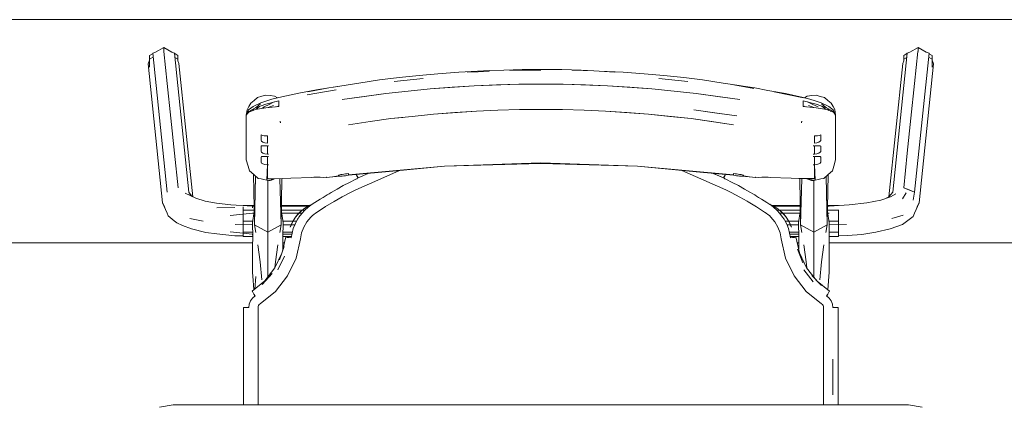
# Model space of a CAD drawing. Header units: millimetres. Extents: x 321 to 585, y -277 to 9.
# Tile 97 of 256: x 390.152 to 391.476, y -206.264 to -205.746. Entities that reach past the tile are written whole.
import ezdxf

# ---------------------------------------------------------------- set-up
doc = ezdxf.new("R2010")
doc.units = ezdxf.units.MM
doc.header["$MEASUREMENT"] = 0
doc.layers.add('IFC-Elemento de mobília-Contorno', color=152, linetype='Continuous', lineweight=5)
doc.layers.add('IFC-Viga-Contorno', color=66, linetype='Continuous', lineweight=5)

msp = doc.modelspace()

# ---------------------------------------------------------------- linework, layer by layer
at = {"layer": 'IFC-Elemento de mobília-Contorno', "color": 7, "lineweight": 5}
for p, q in [((390.335, -205.7893), (390.346, -205.7832)), ((390.346, -205.7883), (390.346, -205.7832)), ((390.346, -205.7832), (390.357, -205.7893)), ((390.346, -205.7883), (390.3462, -205.7884)), ((390.3462, -205.7884), (390.3506, -205.8316)), ((391.3486, -205.7893), (391.3597, -205.7832)), ((391.355, -205.8316), (391.3595, -205.7884)), ((391.3595, -205.7884), (391.3597, -205.7883)), ((391.3597, -205.7883), (391.3597, -205.7832)), ((391.3597, -205.7832), (391.3707, -205.7893)), ((390.3251, -205.805), (390.3271, -205.8003)), ((390.3271, -205.7937), (390.3309, -205.7916)), ((390.3271, -205.7988), (390.3271, -205.7937)), ((390.3271, -205.7988), (390.3317, -205.7963)), ((390.3271, -205.8097), (390.3271, -205.7988)), ((390.3309, -205.7916), (390.3312, -205.7908)), ((390.3312, -205.7908), (390.335, -205.7893)), ((390.3312, -205.7908), (390.3505, -205.9777)), ((390.357, -205.7893), (390.3604, -205.7907)), ((390.3604, -205.7907), (390.3798, -205.9775)), ((390.3604, -205.7907), (390.3608, -205.7914)), ((390.3608, -205.7914), (390.3648, -205.7937)), ((390.3611, -205.7967), (390.3648, -205.7988)), ((390.3648, -205.8009), (390.3648, -205.7937)), ((390.3648, -205.7988), (390.3648, -205.7937)), ((390.3648, -205.8009), (390.3648, -205.7988)), ((390.3648, -205.8009), (390.3665, -205.8048)), ((391.3259, -205.9775), (391.3452, -205.7907)), ((391.3391, -205.8048), (391.3408, -205.8009)), ((391.3408, -205.7937), (391.3449, -205.7914)), ((391.3408, -205.7988), (391.3408, -205.7937)), ((391.3408, -205.7988), (391.3446, -205.7967)), ((391.3408, -205.8009), (391.3408, -205.7988)), ((391.3449, -205.7914), (391.3452, -205.7907)), ((391.3452, -205.7907), (391.3486, -205.7893)), ((391.3551, -205.9777), (391.3745, -205.7908)), ((391.3707, -205.7893), (391.3745, -205.7908)), ((391.3739, -205.7963), (391.3785, -205.7988)), ((391.3745, -205.7908), (391.3748, -205.7916)), ((391.3748, -205.7916), (391.3785, -205.7937)), ((391.3785, -205.8003), (391.3785, -205.7937)), ((391.3785, -205.7988), (391.3785, -205.7937)), ((391.3785, -205.8098), (391.3785, -205.7988)), ((391.3785, -205.8003), (391.3805, -205.805)), ((390.3251, -205.805), (390.3445, -205.9919)), ((390.3665, -205.8048), (390.385, -205.9838)), ((390.7427, -205.8163), (390.7841, -205.814)), ((390.7539, -205.8162), (390.7835, -205.8153)), ((390.7841, -205.814), (390.8031, -205.8134)), ((390.8031, -205.8134), (390.8279, -205.8127)), ((390.8109, -205.8134), (390.853, -205.8134)), ((390.8279, -205.8127), (390.853, -205.8126)), ((390.853, -205.8126), (390.8812, -205.8128)), ((390.8812, -205.8128), (390.9068, -205.8134)), ((390.8951, -205.8134), (390.924, -205.8144)), ((390.9068, -205.8134), (390.924, -205.8144)), ((390.924, -205.8144), (390.9522, -205.8162)), ((390.9311, -205.8149), (390.9633, -205.8163)), ((391.3206, -205.9841), (391.3391, -205.8048)), ((391.3612, -205.9919), (391.3805, -205.805)), ((390.6081, -205.8309), (390.6359, -205.8268)), ((390.6359, -205.8268), (390.6625, -205.8234)), ((390.6555, -205.829), (390.6948, -205.8247)), ((390.6625, -205.8234), (390.6893, -205.8206)), ((390.6893, -205.8206), (390.7144, -205.8184)), ((390.7144, -205.8184), (390.7427, -205.8163)), ((390.9633, -205.8163), (390.9916, -205.8184)), ((390.9916, -205.8184), (391.0183, -205.8207)), ((391.0112, -205.8248), (391.0505, -205.829)), ((391.0183, -205.8207), (391.045, -205.8236)), ((391.045, -205.8236), (391.0702, -205.8268)), ((391.0702, -205.8268), (391.098, -205.8309)), ((390.3506, -205.8316), (390.3555, -205.8783)), ((390.5275, -205.8447), (390.5513, -205.8401)), ((390.539, -205.847), (390.5776, -205.8401)), ((390.5396, -205.8426), (390.5681, -205.8375)), ((390.5513, -205.8401), (390.5681, -205.8375)), ((390.5681, -205.8375), (390.5968, -205.833)), ((390.5743, -205.8365), (390.6081, -205.8309)), ((390.6447, -205.8449), (390.7039, -205.8386)), ((390.6447, -205.8449), (390.6743, -205.8417)), ((390.6743, -205.8417), (390.7039, -205.8386)), ((390.7039, -205.8386), (390.7634, -205.8345)), ((390.7039, -205.8386), (390.7336, -205.8365)), ((390.7336, -205.8365), (390.7634, -205.8345)), ((390.7634, -205.8345), (390.8231, -205.8324)), ((390.7634, -205.8345), (390.7933, -205.8334)), ((390.7933, -205.8334), (390.8231, -205.8324)), ((390.8231, -205.8324), (390.8829, -205.8324)), ((390.8829, -205.8324), (390.9426, -205.8345)), ((390.8829, -205.8324), (390.9128, -205.8334)), ((390.9128, -205.8334), (390.9426, -205.8345)), ((390.9426, -205.8345), (391.0022, -205.8386)), ((390.9426, -205.8345), (390.9724, -205.8366)), ((390.9724, -205.8366), (391.0022, -205.8386)), ((391.0022, -205.8386), (391.0614, -205.8449)), ((391.0022, -205.8386), (391.0318, -205.8417)), ((391.0318, -205.8417), (391.0614, -205.8449)), ((391.098, -205.8309), (391.1193, -205.8344)), ((391.1093, -205.833), (391.1389, -205.8384)), ((391.1093, -205.833), (391.1403, -205.8374)), ((391.1403, -205.8374), (391.1579, -205.8408)), ((391.1579, -205.8408), (391.1817, -205.8452)), ((391.3502, -205.8783), (391.355, -205.8316)), ((390.463, -205.858), (390.4675, -205.8542)), ((390.4675, -205.8542), (390.472, -205.8504)), ((390.472, -205.8504), (390.4777, -205.8487)), ((390.4763, -205.8575), (390.4845, -205.8548)), ((390.4777, -205.8487), (390.4834, -205.8471)), ((390.4832, -205.8592), (390.5007, -205.8547)), ((390.4834, -205.8471), (390.4892, -205.8478)), ((390.4845, -205.8548), (390.4915, -205.8525)), ((390.4892, -205.8478), (390.4951, -205.8485)), ((390.4915, -205.8525), (390.5006, -205.8502)), ((390.4951, -205.8485), (390.4988, -205.8506)), ((390.5006, -205.8502), (390.5275, -205.8447)), ((390.5007, -205.8567), (390.5007, -205.8547)), ((390.5859, -205.8531), (390.6447, -205.8449)), ((390.5859, -205.8531), (390.6158, -205.8489)), ((390.6158, -205.8489), (390.6447, -205.8449)), ((391.0614, -205.8449), (391.1201, -205.8531)), ((391.0614, -205.8449), (391.0902, -205.8489)), ((391.0902, -205.8489), (391.1201, -205.8531)), ((391.1665, -205.8426), (391.2056, -205.851)), ((391.1817, -205.8452), (391.2054, -205.8502)), ((391.2054, -205.8502), (391.2145, -205.8525)), ((391.2054, -205.8567), (391.2054, -205.8547)), ((391.2054, -205.8547), (391.2229, -205.8592)), ((391.2072, -205.8506), (391.2109, -205.8485)), ((391.2109, -205.8485), (391.2168, -205.8478)), ((391.2145, -205.8525), (391.2216, -205.8548)), ((391.2168, -205.8478), (391.2227, -205.8471)), ((391.2216, -205.8548), (391.2297, -205.8575)), ((391.2227, -205.8471), (391.2284, -205.8488)), ((391.2284, -205.8488), (391.2341, -205.8504)), ((391.2341, -205.8504), (391.2386, -205.8542)), ((391.2386, -205.8542), (391.2431, -205.858)), ((390.457, -205.8739), (390.4582, -205.8668)), ((390.457, -205.8739), (390.46, -205.867)), ((390.4582, -205.8668), (390.4606, -205.8624)), ((390.46, -205.867), (390.4661, -205.8624)), ((390.4602, -205.8694), (390.4694, -205.8643)), ((390.4602, -205.8701), (390.4693, -205.8667)), ((390.4606, -205.8624), (390.463, -205.858)), ((390.4614, -205.8688), (390.4644, -205.8685)), ((390.4657, -205.868), (390.4672, -205.8657)), ((390.4661, -205.8624), (390.4763, -205.8575)), ((390.4693, -205.8667), (390.4833, -205.8641)), ((390.4694, -205.8643), (390.4759, -205.8591)), ((390.4694, -205.8643), (390.4832, -205.8592)), ((390.4701, -205.8665), (390.4709, -205.8655)), ((390.4709, -205.8655), (390.4748, -205.8623)), ((390.4786, -205.8649), (390.4808, -205.8629)), ((390.4808, -205.8629), (390.4877, -205.8597)), ((390.4833, -205.8641), (390.5007, -205.8625)), ((390.4863, -205.8638), (390.4934, -205.8609)), ((390.4877, -205.8597), (390.4946, -205.8563)), ((390.4972, -205.8628), (390.5007, -205.8618)), ((390.4992, -205.8622), (390.5, -205.8625)), ((390.5007, -205.8586), (390.5007, -205.8567)), ((390.5007, -205.8605), (390.5007, -205.8586)), ((390.5007, -205.8625), (390.5007, -205.8605)), ((390.7662, -205.8686), (390.7951, -205.8676)), ((390.7951, -205.8676), (390.8241, -205.8665)), ((390.8241, -205.8665), (390.882, -205.8665)), ((390.882, -205.8665), (390.9109, -205.8676)), ((390.9109, -205.8676), (390.9398, -205.8686)), ((391.0582, -205.8668), (391.0866, -205.8708)), ((391.0582, -205.8668), (391.0864, -205.8708)), ((391.2054, -205.8586), (391.2054, -205.8567)), ((391.2054, -205.8605), (391.2054, -205.8586)), ((391.2054, -205.8625), (391.2054, -205.8605)), ((391.2054, -205.8618), (391.2089, -205.8628)), ((391.2054, -205.8625), (391.2227, -205.8641)), ((391.2057, -205.8625), (391.2066, -205.8621)), ((391.2114, -205.8564), (391.2183, -205.8598)), ((391.2126, -205.8609), (391.2197, -205.8638)), ((391.2183, -205.8598), (391.2253, -205.8629)), ((391.2227, -205.8641), (391.2368, -205.8667)), ((391.2229, -205.8592), (391.2366, -205.8643)), ((391.2297, -205.8575), (391.2399, -205.8624)), ((391.2301, -205.8591), (391.2366, -205.8643)), ((391.2306, -205.862), (391.2349, -205.8655)), ((391.2349, -205.8655), (391.2356, -205.8665)), ((391.2366, -205.8643), (391.2459, -205.8694)), ((391.2368, -205.8667), (391.2459, -205.8701)), ((391.2386, -205.8657), (391.2399, -205.8678)), ((391.2399, -205.8624), (391.2458, -205.8668)), ((391.2418, -205.8686), (391.2446, -205.8687)), ((391.2431, -205.858), (391.2455, -205.8623)), ((391.2455, -205.8623), (391.2478, -205.8666)), ((391.2458, -205.8668), (391.249, -205.8739)), ((391.2478, -205.8666), (391.249, -205.8739)), ((390.3555, -205.8783), (390.3603, -205.925)), ((390.457, -205.8739), (390.4602, -205.8694)), ((390.457, -205.8739), (390.4587, -205.8718)), ((390.457, -205.8889), (390.457, -205.8739)), ((390.4587, -205.8718), (390.4602, -205.8701)), ((390.6236, -205.8828), (390.6512, -205.8788)), ((390.6512, -205.8788), (390.6799, -205.8758)), ((390.6512, -205.8788), (390.6674, -205.8771)), ((390.6799, -205.8758), (390.7086, -205.8727)), ((390.6965, -205.874), (390.7086, -205.8727)), ((390.7086, -205.8727), (390.7662, -205.8686)), ((390.7086, -205.8727), (390.7374, -205.8706)), ((390.7374, -205.8706), (390.7662, -205.8686)), ((390.9398, -205.8686), (390.9975, -205.8727)), ((390.9398, -205.8686), (390.9686, -205.8706)), ((390.9686, -205.8706), (390.9975, -205.8727)), ((390.9975, -205.8727), (391.0548, -205.8788)), ((390.9975, -205.8727), (391.0261, -205.8758)), ((391.0261, -205.8758), (391.0548, -205.8788)), ((391.0548, -205.8788), (391.1117, -205.8869)), ((391.0548, -205.8788), (391.0824, -205.8828)), ((391.0864, -205.8708), (391.1161, -205.875)), ((391.0866, -205.8708), (391.1161, -205.875)), ((391.2459, -205.8694), (391.249, -205.8739)), ((391.2459, -205.8701), (391.2473, -205.8718)), ((391.2473, -205.8718), (391.249, -205.8739)), ((391.249, -205.8889), (391.249, -205.8739)), ((391.3453, -205.925), (391.3502, -205.8783)), ((390.457, -205.904), (390.457, -205.8889)), ((390.5025, -205.8824), (390.5027, -205.8834)), ((390.5025, -205.8824), (390.503, -205.8846)), ((390.5027, -205.8834), (390.503, -205.8846)), ((390.5944, -205.8869), (390.6236, -205.8828)), ((391.0824, -205.8828), (391.1117, -205.8869)), ((391.2031, -205.8846), (391.2035, -205.8824)), ((391.2031, -205.8846), (391.2033, -205.8834)), ((391.2033, -205.8834), (391.2035, -205.8824)), ((391.249, -205.9039), (391.249, -205.8889)), ((390.457, -205.919), (390.457, -205.904)), ((390.477, -205.9007), (390.4791, -205.9013)), ((390.477, -205.9027), (390.477, -205.9007)), ((390.477, -205.9046), (390.477, -205.9027)), ((390.477, -205.9065), (390.477, -205.9046)), ((390.477, -205.9084), (390.477, -205.9065)), ((390.4791, -205.9013), (390.4812, -205.9017)), ((390.4812, -205.9017), (390.4833, -205.902)), ((390.4833, -205.902), (390.4855, -205.9021)), ((390.4855, -205.9045), (390.4855, -205.9021)), ((390.4855, -205.907), (390.4855, -205.9045)), ((390.4855, -205.9094), (390.4855, -205.9069)), ((391.2205, -205.9021), (391.2227, -205.902)), ((391.2205, -205.9045), (391.2205, -205.9021)), ((391.2205, -205.907), (391.2205, -205.9045)), ((391.2205, -205.9094), (391.2205, -205.9069)), ((391.2227, -205.902), (391.2248, -205.9017)), ((391.2248, -205.9017), (391.2269, -205.9013)), ((391.2269, -205.9013), (391.229, -205.9007)), ((391.229, -205.9027), (391.229, -205.9007)), ((391.229, -205.9046), (391.229, -205.9027)), ((391.229, -205.9065), (391.229, -205.9046)), ((391.229, -205.9084), (391.229, -205.9065)), ((391.249, -205.9189), (391.249, -205.9039)), ((390.457, -205.934), (390.457, -205.919)), ((390.477, -205.9084), (390.4776, -205.9093)), ((390.477, -205.9159), (390.4776, -205.9154)), ((390.477, -205.9177), (390.477, -205.9159)), ((390.477, -205.9195), (390.477, -205.9177)), ((390.477, -205.9212), (390.477, -205.9195)), ((390.477, -205.923), (390.477, -205.9212)), ((390.4776, -205.9093), (390.4794, -205.9104)), ((390.4776, -205.9154), (390.4794, -205.9152)), ((390.4794, -205.9104), (390.4821, -205.9114)), ((390.4794, -205.9152), (390.4821, -205.9152)), ((390.4821, -205.9114), (390.4855, -205.9118)), ((390.4821, -205.9152), (390.4855, -205.9152)), ((390.4855, -205.9118), (390.4855, -205.9094)), ((390.4855, -205.918), (390.4855, -205.9152)), ((390.4855, -205.9208), (390.4855, -205.918)), ((390.4855, -205.9236), (390.4855, -205.9208)), ((390.4858, -205.9152), (390.4859, -205.9152)), ((390.4863, -205.9152), (390.4866, -205.9152)), ((390.4866, -205.9152), (390.487, -205.9152)), ((391.219, -205.9152), (391.2194, -205.9152)), ((391.2194, -205.9152), (391.2198, -205.9152)), ((391.2205, -205.9118), (391.2205, -205.9094)), ((391.2205, -205.9118), (391.2239, -205.9114)), ((391.2205, -205.918), (391.2205, -205.9152)), ((391.2205, -205.9152), (391.2239, -205.9152)), ((391.2205, -205.9208), (391.2205, -205.918)), ((391.2205, -205.9236), (391.2205, -205.9208)), ((391.2239, -205.9114), (391.2266, -205.9104)), ((391.2239, -205.9152), (391.2266, -205.9152)), ((391.2266, -205.9104), (391.2284, -205.9093)), ((391.2266, -205.9152), (391.2284, -205.9154)), ((391.2284, -205.9093), (391.229, -205.9084)), ((391.2284, -205.9154), (391.229, -205.9159)), ((391.229, -205.9177), (391.229, -205.9159)), ((391.229, -205.9195), (391.229, -205.9177)), ((391.229, -205.9212), (391.229, -205.9195)), ((391.229, -205.923), (391.229, -205.9212)), ((391.249, -205.934), (391.249, -205.9189)), ((390.3603, -205.925), (390.3652, -205.9718)), ((390.457, -205.934), (390.4595, -205.9426)), ((390.477, -205.923), (390.4776, -205.9239)), ((390.477, -205.9305), (390.4776, -205.9299)), ((390.477, -205.9322), (390.477, -205.9305)), ((390.477, -205.934), (390.477, -205.9322)), ((390.477, -205.9358), (390.477, -205.934)), ((390.4776, -205.9239), (390.4794, -205.925)), ((390.4776, -205.9299), (390.4794, -205.9298)), ((390.4794, -205.925), (390.4821, -205.9259)), ((390.4794, -205.9298), (390.4821, -205.9298)), ((390.4821, -205.9259), (390.4855, -205.9264)), ((390.4821, -205.9298), (390.4855, -205.9298)), ((390.4855, -205.9264), (390.4855, -205.9236)), ((390.4855, -205.9326), (390.4855, -205.9298)), ((390.4855, -205.9353), (390.4855, -205.9326)), ((390.4858, -205.9264), (390.487, -205.9264)), ((390.4859, -205.9264), (390.4863, -205.9264)), ((390.4859, -205.9298), (390.4859, -205.9298)), ((390.4863, -205.9264), (390.4866, -205.9264)), ((390.4863, -205.9298), (390.4866, -205.9298)), ((390.4866, -205.9298), (390.487, -205.9298)), ((391.219, -205.9264), (391.2202, -205.9264)), ((391.219, -205.9298), (391.2194, -205.9298)), ((391.2194, -205.9264), (391.2198, -205.9264)), ((391.2194, -205.9298), (391.2198, -205.9298)), ((391.2198, -205.9264), (391.2202, -205.9264)), ((391.2205, -205.9264), (391.2205, -205.9236)), ((391.2205, -205.9264), (391.2239, -205.9259)), ((391.2205, -205.9326), (391.2205, -205.9298)), ((391.2205, -205.9298), (391.2239, -205.9298)), ((391.2205, -205.9353), (391.2205, -205.9326)), ((391.2239, -205.9259), (391.2266, -205.925)), ((391.2239, -205.9298), (391.2266, -205.9298)), ((391.2266, -205.925), (391.2284, -205.9239)), ((391.2266, -205.9298), (391.2284, -205.9299)), ((391.2284, -205.9239), (391.229, -205.923)), ((391.2284, -205.9299), (391.229, -205.9305)), ((391.229, -205.9322), (391.229, -205.9305)), ((391.229, -205.934), (391.229, -205.9322)), ((391.229, -205.9358), (391.229, -205.934)), ((391.2465, -205.9426), (391.249, -205.934)), ((391.3405, -205.9718), (391.3453, -205.925)), ((390.4595, -205.9426), (390.4613, -205.9488)), ((390.477, -205.9375), (390.477, -205.9358)), ((390.477, -205.9375), (390.4776, -205.9385)), ((390.4776, -205.9385), (390.4794, -205.9395)), ((390.4794, -205.9395), (390.4821, -205.9405)), ((390.4821, -205.9405), (390.4855, -205.9409)), ((390.4845, -205.9613), (390.4855, -205.9409)), ((390.4855, -205.9382), (390.4855, -205.9353)), ((390.4855, -205.9409), (390.4855, -205.9382)), ((390.4855, -205.9593), (390.4855, -205.9409)), ((390.4855, -205.9409), (390.487, -205.941)), ((390.4855, -205.9409), (390.4858, -205.941)), ((390.4866, -205.941), (390.487, -205.941)), ((390.5944, -205.9545), (390.7234, -205.9425)), ((390.6589, -205.9489), (390.7234, -205.9429)), ((390.7234, -205.9425), (390.853, -205.9384)), ((390.7234, -205.9429), (390.7882, -205.9409)), ((390.7882, -205.9409), (390.853, -205.9389)), ((390.853, -205.9384), (390.9826, -205.9425)), ((390.853, -205.9389), (390.9178, -205.9409)), ((390.9178, -205.9409), (390.9826, -205.9429)), ((390.9826, -205.9425), (391.1117, -205.9545)), ((390.9826, -205.9429), (391.0615, -205.9503)), ((391.219, -205.941), (391.2205, -205.9409)), ((391.219, -205.941), (391.2194, -205.941)), ((391.2202, -205.941), (391.2205, -205.9409)), ((391.2205, -205.9382), (391.2205, -205.9353)), ((391.2205, -205.9409), (391.2205, -205.9382)), ((391.2205, -205.9409), (391.2239, -205.9405)), ((391.2205, -205.9593), (391.2205, -205.9409)), ((391.2205, -205.9409), (391.2215, -205.9613)), ((391.2239, -205.9405), (391.2266, -205.9395)), ((391.2266, -205.9395), (391.2284, -205.9385)), ((391.2284, -205.9385), (391.229, -205.9375)), ((391.229, -205.9375), (391.229, -205.9358)), ((391.2447, -205.9488), (391.2465, -205.9426)), ((390.4613, -205.9488), (390.4671, -205.954)), ((390.4666, -205.9535), (390.4679, -206.0215)), ((390.4671, -205.954), (390.4729, -205.9592)), ((390.4679, -206.0215), (390.4695, -205.9562)), ((390.4729, -205.9592), (390.4768, -205.9599)), ((390.4768, -205.9599), (390.4806, -205.9606)), ((390.4806, -205.9606), (390.4845, -205.9613)), ((390.4855, -205.9593), (390.4892, -205.9597)), ((390.4855, -205.9593), (390.4864, -205.9594)), ((390.4864, -205.9594), (390.4874, -205.9595)), ((390.4874, -205.9595), (390.4883, -205.9596)), ((390.4883, -205.9596), (390.4892, -205.9597)), ((390.4892, -205.9597), (390.4929, -205.9597)), ((390.4892, -205.9597), (390.4901, -205.9597)), ((390.4901, -205.9597), (390.4906, -205.9597)), ((390.4903, -205.9613), (390.4907, -205.9612)), ((390.4906, -205.9597), (390.4911, -205.9597)), ((390.4907, -205.9612), (390.4911, -205.9611)), ((390.4911, -205.9597), (390.4915, -205.9597)), ((390.4911, -205.9611), (390.4915, -205.9609)), ((390.4915, -205.9597), (390.492, -205.9597)), ((390.4915, -205.9609), (390.4918, -205.9608)), ((390.4918, -205.9608), (390.4922, -205.9606)), ((390.492, -205.9597), (390.4924, -205.9597)), ((390.4922, -205.9606), (390.4926, -205.9605)), ((390.4926, -205.9605), (390.493, -205.9603)), ((390.4929, -205.9597), (390.5167, -205.959)), ((390.493, -205.9603), (390.4934, -205.9602)), ((390.4934, -205.9602), (390.4938, -205.96)), ((390.4938, -205.96), (390.4942, -205.9599)), ((390.4942, -205.9599), (390.4945, -205.9598)), ((390.4945, -205.9598), (390.4947, -205.9596)), ((390.5022, -205.9594), (390.5037, -206.0215)), ((390.5037, -206.0215), (390.5049, -205.9593)), ((390.5167, -205.959), (390.5449, -205.9578)), ((390.5449, -205.9578), (390.5479, -205.9575)), ((390.5479, -205.9575), (390.5519, -205.9577)), ((390.5519, -205.9577), (390.5561, -205.9577)), ((390.5561, -205.9577), (390.5603, -205.9578)), ((390.5603, -205.9578), (390.5646, -205.9577)), ((390.5644, -205.9578), (390.5829, -205.9563)), ((390.5644, -205.9577), (390.5644, -205.9578)), ((390.5644, -205.9578), (390.5646, -205.9577)), ((390.5729, -205.9569), (390.581, -205.9559)), ((390.5729, -205.9569), (390.5811, -205.9561)), ((390.581, -205.9553), (390.5814, -205.9548)), ((390.581, -205.9554), (390.581, -205.9553)), ((390.581, -205.9556), (390.581, -205.9554)), ((390.581, -205.9557), (390.581, -205.9556)), ((390.581, -205.9559), (390.581, -205.9557)), ((390.5811, -205.9561), (390.5817, -205.9563)), ((390.5814, -205.9548), (390.5825, -205.9544)), ((390.5817, -205.9563), (390.5829, -205.9563)), ((390.5825, -205.9544), (390.5841, -205.954)), ((390.5829, -205.9563), (390.5843, -205.9562)), ((390.5841, -205.954), (390.586, -205.9537)), ((390.5843, -205.9562), (390.586, -205.956)), ((390.586, -205.9537), (390.5881, -205.9534)), ((390.586, -205.956), (390.5881, -205.9557)), ((390.5881, -205.9534), (390.5902, -205.9532)), ((390.5881, -205.9557), (390.5902, -205.9555)), ((390.5902, -205.9532), (390.5923, -205.9529)), ((390.5902, -205.9555), (390.5922, -205.9552)), ((390.5922, -205.9552), (390.5943, -205.955)), ((390.5923, -205.9529), (390.5944, -205.9527)), ((390.5938, -205.9527), (390.5943, -205.955)), ((390.5939, -205.9527), (390.5943, -205.955)), ((390.5943, -205.955), (390.6589, -205.9489)), ((390.5944, -205.9531), (390.5944, -205.9527)), ((390.5944, -205.9536), (390.5944, -205.9531)), ((390.5944, -205.9541), (390.5944, -205.9536)), ((390.5944, -205.9545), (390.5944, -205.9541)), ((390.5957, -205.9645), (390.6041, -205.9603)), ((390.6041, -205.9603), (390.6049, -205.9599)), ((390.6047, -205.954), (390.6049, -205.9546)), ((390.6049, -205.9546), (390.6061, -205.957)), ((390.6049, -205.9599), (390.6058, -205.9595)), ((390.6051, -205.954), (390.6061, -205.956)), ((390.6058, -205.9595), (390.6066, -205.959)), ((390.6061, -205.956), (390.6074, -205.9586)), ((390.6061, -205.957), (390.6065, -205.9568)), ((390.6061, -205.957), (390.6065, -205.9568)), ((390.6061, -205.957), (390.607, -205.9588)), ((390.6066, -205.959), (390.6074, -205.9586)), ((390.6074, -205.9586), (390.6209, -205.9525)), ((390.6074, -205.9586), (390.6209, -205.9525)), ((390.6336, -205.9615), (390.663, -205.9486)), ((390.663, -205.9486), (390.6633, -205.9485)), ((391.0422, -205.9485), (391.1015, -205.9743)), ((391.0615, -205.9503), (391.1117, -205.955)), ((391.0846, -205.9524), (391.0982, -205.9586)), ((391.0847, -205.9524), (391.0982, -205.9586)), ((391.0982, -205.9586), (391.0995, -205.956)), ((391.0982, -205.9586), (391.099, -205.959)), ((391.0986, -205.9588), (391.0995, -205.957)), ((391.099, -205.959), (391.0999, -205.9595)), ((391.0991, -205.9568), (391.0995, -205.957)), ((391.0991, -205.9568), (391.0995, -205.957)), ((391.0995, -205.956), (391.1006, -205.9539)), ((391.0995, -205.957), (391.1007, -205.9546)), ((391.0999, -205.9595), (391.1007, -205.9599)), ((391.1007, -205.9546), (391.101, -205.954)), ((391.1007, -205.9599), (391.1015, -205.9603)), ((391.1015, -205.9603), (391.1099, -205.9645)), ((391.1117, -205.9531), (391.1117, -205.9527)), ((391.1117, -205.9527), (391.1138, -205.9529)), ((391.1117, -205.9536), (391.1117, -205.9531)), ((391.1117, -205.9541), (391.1117, -205.9536)), ((391.1117, -205.9545), (391.1117, -205.9541)), ((391.1117, -205.955), (391.1138, -205.9552)), ((391.1138, -205.9529), (391.1159, -205.9532)), ((391.1138, -205.9552), (391.1159, -205.9555)), ((391.1159, -205.9532), (391.1179, -205.9534)), ((391.1159, -205.9555), (391.1179, -205.9557)), ((391.1179, -205.9534), (391.12, -205.9537)), ((391.1179, -205.9557), (391.12, -205.956)), ((391.12, -205.9537), (391.1219, -205.954)), ((391.12, -205.956), (391.1217, -205.9562)), ((391.1217, -205.9562), (391.1232, -205.9563)), ((391.1219, -205.954), (391.1236, -205.9544)), ((391.1232, -205.9563), (391.1416, -205.9578)), ((391.1232, -205.9563), (391.1243, -205.9563)), ((391.1236, -205.9544), (391.1246, -205.9548)), ((391.1243, -205.9563), (391.1249, -205.9561)), ((391.1246, -205.9548), (391.125, -205.9553)), ((391.1249, -205.9561), (391.1332, -205.9569)), ((391.125, -205.9554), (391.125, -205.9553)), ((391.125, -205.9556), (391.125, -205.9554)), ((391.125, -205.9557), (391.125, -205.9556)), ((391.125, -205.9559), (391.125, -205.9557)), ((391.125, -205.9559), (391.1332, -205.9569)), ((391.1415, -205.9577), (391.1416, -205.9578)), ((391.1415, -205.9577), (391.1457, -205.9578)), ((391.1416, -205.9578), (391.1416, -205.9577)), ((391.1457, -205.9578), (391.15, -205.9577)), ((391.15, -205.9577), (391.1541, -205.9577)), ((391.1541, -205.9577), (391.1582, -205.9575)), ((391.1582, -205.9575), (391.1612, -205.9578)), ((391.1612, -205.9578), (391.1893, -205.959)), ((391.1893, -205.959), (391.2095, -205.9595)), ((391.1893, -205.959), (391.2205, -205.9593)), ((391.2007, -205.9593), (391.2019, -206.0215)), ((391.2008, -205.9591), (391.2163, -205.9597)), ((391.2019, -206.0215), (391.2035, -205.9593)), ((391.2108, -205.9595), (391.211, -205.9596)), ((391.211, -205.9596), (391.2115, -205.9598)), ((391.2113, -205.9595), (391.2115, -205.9598)), ((391.2114, -205.9595), (391.2115, -205.9598)), ((391.2115, -205.9595), (391.2119, -205.9599)), ((391.2115, -205.9598), (391.2119, -205.9599)), ((391.2117, -205.9595), (391.2119, -205.9599)), ((391.2117, -205.9595), (391.2123, -205.96)), ((391.2119, -205.9599), (391.2123, -205.96)), ((391.2123, -205.96), (391.2123, -205.9596)), ((391.2123, -205.96), (391.2127, -205.9602)), ((391.2127, -205.9602), (391.213, -205.9603)), ((391.2129, -205.9596), (391.2134, -205.9605)), ((391.213, -205.9603), (391.2134, -205.9605)), ((391.2134, -205.9596), (391.2134, -205.9605)), ((391.2134, -205.9605), (391.2138, -205.9606)), ((391.2138, -205.9606), (391.2142, -205.9608)), ((391.2142, -205.9608), (391.2146, -205.9609)), ((391.2146, -205.9609), (391.215, -205.9611)), ((391.215, -205.9611), (391.2154, -205.9612)), ((391.2154, -205.9612), (391.2157, -205.9613)), ((391.2163, -205.9597), (391.2184, -205.9596)), ((391.2168, -205.9597), (391.2173, -205.9596)), ((391.2173, -205.9596), (391.2179, -205.9596)), ((391.2179, -205.9596), (391.2184, -205.9596)), ((391.2184, -205.9596), (391.2205, -205.9593)), ((391.2184, -205.9596), (391.2189, -205.9595)), ((391.2189, -205.9595), (391.2195, -205.9594)), ((391.2195, -205.9594), (391.2205, -205.9593)), ((391.2198, -205.9593), (391.2205, -205.9593)), ((391.2215, -205.9613), (391.2254, -205.9606)), ((391.2254, -205.9606), (391.2293, -205.9599)), ((391.2293, -205.9599), (391.2331, -205.9592)), ((391.2331, -205.9592), (391.2389, -205.954)), ((391.2361, -205.9565), (391.2377, -206.0215)), ((391.2377, -206.0215), (391.239, -205.9539)), ((391.2389, -205.954), (391.2447, -205.9488)), ((390.4845, -205.9613), (390.4855, -205.9615)), ((390.4855, -205.9615), (390.4864, -205.9617)), ((390.4858, -205.9644), (390.4858, -205.9616)), ((390.4858, -205.998), (390.4858, -205.9644)), ((390.4864, -205.9617), (390.4874, -205.9619)), ((390.4874, -205.9619), (390.4884, -205.9621)), ((390.4884, -205.9621), (390.4891, -205.9618)), ((390.4891, -205.9618), (390.4899, -205.9615)), ((390.4899, -205.9615), (390.4903, -205.9613)), ((390.5709, -205.9781), (390.5791, -205.9734)), ((390.5791, -205.9734), (390.5873, -205.9689)), ((390.5873, -205.9689), (390.5957, -205.9645)), ((390.6023, -205.9752), (390.6041, -205.9743)), ((390.6041, -205.9743), (390.6336, -205.9615)), ((391.1015, -205.9743), (391.1033, -205.9752)), ((391.1099, -205.9645), (391.1183, -205.9689)), ((391.1183, -205.9689), (391.1266, -205.9734)), ((391.1266, -205.9734), (391.1348, -205.9781)), ((391.2157, -205.9613), (391.2161, -205.9615)), ((391.2161, -205.9615), (391.2165, -205.9616)), ((391.2165, -205.9616), (391.2169, -205.9618)), ((391.2169, -205.9618), (391.2173, -205.9619)), ((391.2173, -205.9619), (391.2177, -205.9621)), ((391.2177, -205.9621), (391.2182, -205.962)), ((391.2182, -205.962), (391.2186, -205.9619)), ((391.2186, -205.9619), (391.2196, -205.9617)), ((391.2196, -205.9617), (391.2206, -205.9615)), ((391.2198, -205.9644), (391.2198, -205.9617)), ((391.2198, -205.998), (391.2198, -205.9644)), ((391.2206, -205.9615), (391.2215, -205.9613)), ((391.3405, -205.9718), (391.3551, -205.9777)), ((391.3405, -205.9718), (391.3478, -205.9747)), ((390.3749, -205.9791), (390.3893, -205.9858)), ((390.3798, -205.9775), (390.3833, -205.9828)), ((390.3805, -205.9806), (390.3842, -205.9834)), ((390.3893, -205.9858), (390.4015, -205.9896)), ((390.5526, -205.9893), (390.5563, -205.987)), ((390.5563, -205.987), (390.5601, -205.9847)), ((390.5601, -205.9847), (390.5628, -205.983)), ((390.5628, -205.983), (390.5655, -205.9814)), ((390.5655, -205.9814), (390.5682, -205.9797)), ((390.5682, -205.9797), (390.5709, -205.9781)), ((390.5749, -205.9902), (390.586, -205.9839)), ((390.586, -205.9839), (390.5969, -205.978)), ((390.5969, -205.978), (390.5987, -205.9771)), ((390.5987, -205.9771), (390.6005, -205.9761)), ((390.6005, -205.9761), (390.6023, -205.9752)), ((391.1033, -205.9752), (391.1052, -205.9761)), ((391.1052, -205.9761), (391.107, -205.9771)), ((391.107, -205.9771), (391.1088, -205.978)), ((391.1088, -205.978), (391.1202, -205.9842)), ((391.1202, -205.9842), (391.1299, -205.9898)), ((391.1348, -205.9781), (391.1375, -205.9797)), ((391.1375, -205.9797), (391.1402, -205.9814)), ((391.1402, -205.9814), (391.1428, -205.983)), ((391.1428, -205.983), (391.1455, -205.9846)), ((391.1455, -205.9846), (391.1493, -205.987)), ((391.1493, -205.987), (391.153, -205.9893)), ((391.3097, -205.9882), (391.3227, -205.9841)), ((391.3152, -205.9865), (391.3207, -205.9841)), ((391.3207, -205.9841), (391.3259, -205.9775)), ((391.3227, -205.9841), (391.3301, -205.9797)), ((391.3388, -205.9864), (391.3436, -205.9786)), ((391.3478, -205.9747), (391.3551, -205.9777)), ((391.3531, -205.9884), (391.3551, -205.9777)), ((390.3445, -205.9919), (390.3473, -205.9978)), ((390.3445, -205.9919), (390.3505, -206.006)), ((390.4015, -205.9896), (390.417, -205.9925)), ((390.417, -205.9925), (390.436, -205.9946)), ((390.4176, -205.9989), (390.4417, -205.9983)), ((390.436, -205.9946), (390.4651, -205.9964)), ((390.4528, -205.9956), (390.4528, -205.9954)), ((390.4528, -205.9954), (390.4674, -205.9954)), ((390.4528, -206.0017), (390.4528, -205.9975)), ((390.4651, -205.9986), (390.4651, -205.9964)), ((390.4651, -205.9964), (390.4674, -205.9964)), ((390.4858, -206.0316), (390.4858, -205.998)), ((390.5042, -205.9954), (390.5417, -205.9954)), ((390.5042, -205.9964), (390.5401, -205.9964)), ((390.5293, -206.0042), (390.5356, -205.9991)), ((390.5302, -206.0035), (390.5345, -206)), ((390.5345, -206), (390.5392, -205.9969)), ((390.5356, -205.9991), (390.5392, -205.9969)), ((390.5357, -206.0017), (390.5403, -205.9976)), ((390.5387, -205.9972), (390.5395, -205.9968)), ((390.5392, -205.9969), (390.5455, -205.9939)), ((390.5392, -205.9969), (390.5425, -205.995)), ((390.5403, -205.9976), (390.5453, -205.994)), ((390.5403, -205.9964), (390.542, -205.9964)), ((390.5423, -205.9954), (390.5433, -205.9954)), ((390.5425, -205.995), (390.5459, -205.9936)), ((390.5453, -205.994), (390.5489, -205.9916)), ((390.5489, -205.9916), (390.5526, -205.9893)), ((390.552, -206.0044), (390.5636, -205.9971)), ((390.5636, -205.9971), (390.5749, -205.9902)), ((391.1299, -205.9898), (391.1314, -205.9906)), ((391.1314, -205.9906), (391.1426, -205.9974)), ((391.1426, -205.9974), (391.1536, -206.0044)), ((391.153, -205.9893), (391.1567, -205.9916)), ((391.1567, -205.9916), (391.1604, -205.9941)), ((391.1598, -205.9936), (391.1632, -205.995)), ((391.1604, -205.994), (391.1653, -205.9976)), ((391.1604, -205.9941), (391.1665, -205.9969)), ((391.1623, -205.9954), (391.1633, -205.9954)), ((391.1632, -205.995), (391.1665, -205.9969)), ((391.1636, -205.9964), (391.1653, -205.9964)), ((391.1639, -205.9954), (391.2014, -205.9954)), ((391.1653, -205.9976), (391.1699, -206.0017)), ((391.1655, -205.9964), (391.2014, -205.9964)), ((391.1662, -205.9968), (391.167, -205.9972)), ((391.1665, -205.9969), (391.1711, -206)), ((391.1665, -205.9969), (391.1701, -205.9991)), ((391.1701, -205.9991), (391.1763, -206.0042)), ((391.1711, -206), (391.1755, -206.0035)), ((391.2198, -206.0316), (391.2198, -205.998)), ((391.2382, -205.9954), (391.2528, -205.9954)), ((391.2382, -205.9964), (391.2405, -205.9964)), ((391.2405, -205.9964), (391.2671, -205.9948)), ((391.2528, -205.9956), (391.2528, -205.9954)), ((391.2671, -205.9948), (391.2908, -205.9921)), ((391.2908, -205.9921), (391.3097, -205.9882)), ((391.3551, -206.006), (391.3612, -205.9919)), ((391.3583, -205.9978), (391.3612, -205.9919)), ((390.3505, -206.006), (390.352, -206.0096)), ((390.352, -206.0096), (390.36, -206.0162)), ((390.3809, -206.013), (390.399, -206.0167)), ((390.4353, -206.0088), (390.4651, -206.006)), ((390.4528, -206.0017), (390.4675, -206.0017)), ((390.4528, -206.0166), (390.4528, -206.0017)), ((390.4651, -206.0191), (390.4675, -206.0035)), ((390.4651, -206.006), (390.4672, -206.006)), ((390.5041, -206.0017), (390.5324, -206.0017)), ((390.5041, -206.0035), (390.5065, -206.0191)), ((390.5045, -206.006), (390.5277, -206.006)), ((390.52, -206.0162), (390.5231, -206.0114)), ((390.5208, -206.0148), (390.5228, -206.0118)), ((390.5228, -206.0118), (390.5263, -206.0074)), ((390.5228, -206.0118), (390.5238, -206.0103)), ((390.5238, -206.0103), (390.5263, -206.0074)), ((390.5253, -206.0086), (390.5275, -206.0062)), ((390.5254, -206.0148), (390.526, -206.0139)), ((390.526, -206.0139), (390.5266, -206.0129)), ((390.5263, -206.0074), (390.5302, -206.0035)), ((390.5263, -206.0074), (390.5293, -206.0042)), ((390.5266, -206.0129), (390.5272, -206.012)), ((390.5272, -206.012), (390.5278, -206.0111)), ((390.5277, -206.006), (390.5317, -206.006)), ((390.5278, -206.0111), (390.5315, -206.0062)), ((390.5315, -206.0062), (390.5357, -206.0017)), ((390.5324, -206.0017), (390.5357, -206.0017)), ((390.5385, -206.0174), (390.5439, -206.0111)), ((390.5439, -206.0111), (390.5458, -206.0092)), ((390.5458, -206.0092), (390.5478, -206.0075)), ((390.5478, -206.0075), (390.5499, -206.0059)), ((390.5499, -206.0059), (390.552, -206.0044)), ((391.1536, -206.0044), (391.1558, -206.0059)), ((391.1558, -206.0059), (391.1579, -206.0075)), ((391.1579, -206.0075), (391.1599, -206.0092)), ((391.1599, -206.0092), (391.1618, -206.0111)), ((391.1618, -206.0111), (391.1671, -206.0174)), ((391.1699, -206.0017), (391.1732, -206.0017)), ((391.1699, -206.0017), (391.1741, -206.0062)), ((391.1732, -206.0017), (391.2015, -206.0017)), ((391.1739, -206.006), (391.1779, -206.006)), ((391.1741, -206.0062), (391.1778, -206.0111)), ((391.1755, -206.0035), (391.1794, -206.0074)), ((391.1763, -206.0042), (391.1794, -206.0074)), ((391.1778, -206.0111), (391.1784, -206.012)), ((391.178, -206.006), (391.2012, -206.006)), ((391.1781, -206.0062), (391.1803, -206.0086)), ((391.1784, -206.012), (391.1791, -206.0129)), ((391.1791, -206.0129), (391.1797, -206.0139)), ((391.1794, -206.0074), (391.1818, -206.0103)), ((391.1794, -206.0074), (391.1828, -206.0118)), ((391.1797, -206.0139), (391.1802, -206.0148)), ((391.1818, -206.0103), (391.1828, -206.0118)), ((391.1826, -206.0114), (391.1857, -206.0162)), ((391.1828, -206.0118), (391.1849, -206.0148)), ((391.1991, -206.0191), (391.2015, -206.0035)), ((391.2381, -206.0017), (391.2528, -206.0017)), ((391.2381, -206.0035), (391.2405, -206.0191)), ((391.2385, -206.006), (391.2405, -206.006)), ((391.2528, -206.0017), (391.2528, -206.0014)), ((391.2528, -206.0166), (391.2528, -206.0017)), ((391.3247, -206.013), (391.3398, -206.0085)), ((391.3388, -206.0212), (391.3531, -206.0104)), ((391.3531, -206.0104), (391.3551, -206.006)), ((390.36, -206.0162), (390.3637, -206.0189)), ((390.3637, -206.0189), (390.3711, -206.0223)), ((390.3711, -206.0223), (390.3834, -206.0269)), ((390.3834, -206.0269), (390.4027, -206.0318)), ((390.442, -206.0211), (390.4652, -206.0216)), ((390.4528, -206.0166), (390.4655, -206.0166)), ((390.4528, -206.0314), (390.4528, -206.0166)), ((390.4651, -206.0191), (390.4656, -206.038)), ((390.4651, -206.0216), (390.4652, -206.0216)), ((390.4679, -206.0215), (390.4696, -206.0321)), ((390.4679, -206.0215), (390.4858, -206.0316)), ((390.4679, -206.0215), (390.4682, -206.0216)), ((390.4858, -206.0316), (390.5037, -206.0215)), ((390.4987, -206.0243), (390.5037, -206.0215)), ((390.502, -206.0321), (390.5037, -206.0215)), ((390.5061, -206.0166), (390.5197, -206.0166)), ((390.5061, -206.038), (390.5065, -206.0191)), ((390.5065, -206.0216), (390.5172, -206.0216)), ((390.516, -206.0246), (390.5174, -206.0212)), ((390.516, -206.0246), (390.5174, -206.0212)), ((390.516, -206.0245), (390.5163, -206.0239)), ((390.516, -206.0246), (390.516, -206.0245)), ((390.5162, -206.0241), (390.519, -206.0178)), ((390.5173, -206.0216), (390.522, -206.0216)), ((390.5174, -206.0212), (390.5193, -206.0172)), ((390.5174, -206.0212), (390.519, -206.018)), ((390.5184, -206.0328), (390.5201, -206.0266)), ((390.519, -206.018), (390.5208, -206.0148)), ((390.5193, -206.0172), (390.5208, -206.0148)), ((390.5197, -206.0166), (390.5245, -206.0166)), ((390.5201, -206.0266), (390.5225, -206.0205)), ((390.5225, -206.0205), (390.5254, -206.0148)), ((390.5313, -206.0324), (390.5343, -206.0246)), ((390.5343, -206.0246), (390.5385, -206.0174)), ((391.1671, -206.0174), (391.1713, -206.0246)), ((391.1713, -206.0246), (391.1743, -206.0324)), ((391.1802, -206.0148), (391.1832, -206.0205)), ((391.1811, -206.0166), (391.1859, -206.0166)), ((391.1832, -206.0205), (391.1855, -206.0266)), ((391.1836, -206.0216), (391.1883, -206.0216)), ((391.1849, -206.0148), (391.1863, -206.0172)), ((391.1849, -206.0148), (391.1867, -206.018)), ((391.1855, -206.0266), (391.1872, -206.0328)), ((391.1859, -206.0166), (391.1995, -206.0166)), ((391.1863, -206.0172), (391.1883, -206.0212)), ((391.1866, -206.0178), (391.1894, -206.0241)), ((391.1867, -206.018), (391.1883, -206.0212)), ((391.1883, -206.0212), (391.1896, -206.0246)), ((391.1883, -206.0212), (391.1896, -206.0246)), ((391.1884, -206.0216), (391.1992, -206.0216)), ((391.1894, -206.024), (391.1896, -206.0245)), ((391.1896, -206.0246), (391.1896, -206.0245)), ((391.1991, -206.0191), (391.1996, -206.038)), ((391.2019, -206.0215), (391.2036, -206.0321)), ((391.2019, -206.0215), (391.2198, -206.0316)), ((391.2019, -206.0215), (391.2022, -206.0216)), ((391.2198, -206.0316), (391.2377, -206.0215)), ((391.2327, -206.0243), (391.2377, -206.0215)), ((391.236, -206.0321), (391.2377, -206.0215)), ((391.2401, -206.0166), (391.2528, -206.0166)), ((391.2401, -206.038), (391.2405, -206.0191)), ((391.2405, -206.0216), (391.2637, -206.0211)), ((391.2405, -206.0216), (391.2405, -206.0216)), ((391.2528, -206.0314), (391.2528, -206.0166)), ((391.3031, -206.0315), (391.3225, -206.027)), ((391.3225, -206.027), (391.3388, -206.0212)), ((390.4027, -206.0318), (390.4176, -206.0337)), ((390.4176, -206.0337), (390.4417, -206.0364)), ((390.4353, -206.0308), (390.4651, -206.0343)), ((390.4417, -206.0364), (390.4528, -206.0364)), ((390.4528, -206.0314), (390.4654, -206.0314)), ((390.4528, -206.0374), (390.4528, -206.0314)), ((390.4528, -206.0374), (390.4655, -206.0374)), ((390.4651, -206.0343), (390.4655, -206.0343)), ((390.4651, -206.0354), (390.4651, -206.0343)), ((390.4651, -206.0354), (390.4651, -206.0343)), ((390.4655, -206.0504), (390.4656, -206.038)), ((390.485, -206.0311), (390.4858, -206.0316)), ((390.4858, -206.0316), (390.4866, -206.0311)), ((390.4858, -206.0423), (390.4858, -206.0316)), ((390.5051, -206.0588), (390.5099, -206.0377)), ((390.5061, -206.0374), (390.5176, -206.0374)), ((390.5061, -206.038), (390.5062, -206.0504)), ((390.5062, -206.0314), (390.5188, -206.0314)), ((390.5062, -206.0343), (390.5182, -206.0343)), ((390.5099, -206.0377), (390.5104, -206.038)), ((390.5104, -206.038), (390.512, -206.0384)), ((390.512, -206.0384), (390.5145, -206.0388)), ((390.5145, -206.0388), (390.5173, -206.0392)), ((390.5173, -206.0392), (390.5184, -206.0328)), ((390.5238, -206.0663), (390.5297, -206.0406)), ((390.5297, -206.0406), (390.5313, -206.0324)), ((391.1743, -206.0324), (391.1759, -206.0406)), ((391.1759, -206.0406), (391.1818, -206.0663)), ((391.1868, -206.0314), (391.1994, -206.0314)), ((391.1872, -206.0328), (391.1883, -206.0392)), ((391.1875, -206.0343), (391.1995, -206.0343)), ((391.188, -206.0374), (391.1995, -206.0374)), ((391.1883, -206.0392), (391.1912, -206.0388)), ((391.1912, -206.0388), (391.1936, -206.0384)), ((391.1936, -206.0384), (391.1952, -206.038)), ((391.1952, -206.038), (391.1957, -206.0377)), ((391.1957, -206.0377), (391.2006, -206.0592)), ((391.1995, -206.0504), (391.1996, -206.038)), ((391.219, -206.0311), (391.2198, -206.0316)), ((391.2198, -206.0316), (391.2206, -206.0311)), ((391.2198, -206.0423), (391.2198, -206.0316)), ((391.2401, -206.0374), (391.2528, -206.0374)), ((391.2401, -206.038), (391.2402, -206.0504)), ((391.2402, -206.0314), (391.2528, -206.0314)), ((391.2402, -206.0343), (391.2405, -206.0343)), ((391.2528, -206.0374), (391.2528, -206.0314)), ((391.2528, -206.0363), (391.265, -206.0361)), ((391.2528, -206.0374), (391.2528, -206.0363)), ((391.265, -206.0361), (391.2843, -206.0347)), ((391.2843, -206.0347), (391.3031, -206.0315)), ((390.4651, -206.069), (390.4655, -206.0504)), ((390.4724, -206.0484), (390.4754, -206.0712)), ((390.4858, -206.0614), (390.4858, -206.0423)), ((390.4962, -206.0712), (390.4992, -206.0484)), ((390.5017, -206.0688), (390.5078, -206.0509)), ((390.5062, -206.0504), (390.5062, -206.0539)), ((391.1994, -206.0539), (391.1995, -206.0504)), ((391.2064, -206.0484), (391.2094, -206.0712)), ((391.2198, -206.0614), (391.2198, -206.0423)), ((391.2302, -206.0712), (391.2332, -206.0484)), ((391.2402, -206.0504), (391.2404, -206.0679)), ((390.4858, -206.0866), (390.4858, -206.0614)), ((390.4955, -206.0794), (390.5048, -206.0598)), ((390.4993, -206.0819), (390.5083, -206.0636)), ((390.5124, -206.0902), (390.5238, -206.0663)), ((391.1818, -206.0663), (391.1932, -206.0902)), ((391.1977, -206.0542), (391.2049, -206.0728)), ((391.2006, -206.0592), (391.21, -206.0792)), ((391.2198, -206.0866), (391.2198, -206.0614)), ((390.4651, -206.069), (390.4654, -206.0854)), ((390.4754, -206.0712), (390.4779, -206.0954)), ((390.482, -206.0968), (390.4955, -206.0794)), ((390.4953, -206.0796), (390.4962, -206.0712)), ((391.2094, -206.0712), (391.2103, -206.0796)), ((391.21, -206.0792), (391.2232, -206.0962)), ((391.2277, -206.0954), (391.2302, -206.0712)), ((391.2403, -206.0854), (391.2404, -206.0679)), ((390.4654, -206.0854), (390.466, -206.0962)), ((390.4686, -206.108), (390.47, -206.0912)), ((390.4785, -206.102), (390.4919, -206.0871)), ((390.4858, -206.0919), (390.4858, -206.0866)), ((390.4961, -206.1111), (390.5124, -206.0902)), ((391.1932, -206.0902), (391.2095, -206.111)), ((391.2064, -206.0819), (391.2188, -206.0982)), ((391.2168, -206.0898), (391.23, -206.1032)), ((391.2198, -206.0919), (391.2198, -206.0866)), ((391.2384, -206.109), (391.2403, -206.0854)), ((390.465, -206.1109), (390.482, -206.0968)), ((390.466, -206.0962), (390.4672, -206.1091)), ((391.2242, -206.0973), (391.2406, -206.1109)), ((390.465, -206.1109), (390.4652, -206.1114)), ((390.4652, -206.1114), (390.466, -206.1128)), ((390.4653, -206.1202), (390.4688, -206.1172)), ((390.466, -206.1128), (390.4673, -206.1148)), ((390.4673, -206.1148), (390.4688, -206.1172)), ((390.4678, -206.1155), (390.4679, -206.1169)), ((390.4678, -206.1156), (390.4679, -206.1161)), ((390.4679, -206.1156), (390.4679, -206.1161)), ((390.4679, -206.118), (390.4679, -206.1157)), ((390.4756, -206.1278), (390.4961, -206.1111)), ((391.2095, -206.111), (391.2301, -206.1278)), ((391.2368, -206.1172), (391.2383, -206.1148)), ((391.2368, -206.1172), (391.2403, -206.1202)), ((391.2377, -206.1169), (391.2379, -206.1155)), ((391.2377, -206.118), (391.2377, -206.1157)), ((391.2377, -206.1161), (391.2377, -206.1157)), ((391.2377, -206.1169), (391.2377, -206.1157)), ((391.2377, -206.118), (391.2377, -206.1169)), ((391.2383, -206.1148), (391.2396, -206.1128)), ((391.2396, -206.1128), (391.2404, -206.1114)), ((391.2404, -206.1114), (391.2406, -206.1109)), ((390.4532, -206.1329), (390.4536, -206.1328)), ((390.4532, -206.1329), (390.4532, -206.1503)), ((390.4536, -206.1328), (390.4551, -206.1328)), ((390.4551, -206.1328), (390.4575, -206.1328)), ((390.4575, -206.1328), (390.4604, -206.1328)), ((390.4604, -206.1328), (390.4609, -206.1282)), ((390.4609, -206.1282), (390.4626, -206.1239)), ((390.4626, -206.1239), (390.4653, -206.1202)), ((390.4728, -206.1328), (390.473, -206.1313)), ((390.4728, -206.1684), (390.4728, -206.1328)), ((390.473, -206.1313), (390.4735, -206.1299)), ((390.4735, -206.1299), (390.4744, -206.1287)), ((390.4744, -206.1287), (390.4756, -206.1278)), ((391.2301, -206.1278), (391.2312, -206.1287)), ((391.2312, -206.1287), (391.2321, -206.1299)), ((391.2321, -206.1299), (391.2326, -206.1313)), ((391.2326, -206.1313), (391.2328, -206.1328)), ((391.2328, -206.1499), (391.2328, -206.1328)), ((391.2403, -206.1202), (391.243, -206.1239)), ((391.243, -206.1239), (391.2447, -206.1282)), ((391.2447, -206.1282), (391.2453, -206.1328)), ((391.2453, -206.1328), (391.2481, -206.1328)), ((391.2481, -206.1328), (391.2505, -206.1328)), ((391.2505, -206.1328), (391.252, -206.1328)), ((391.252, -206.1328), (391.2525, -206.1329)), ((391.2525, -206.1503), (391.2525, -206.1329)), ((390.4532, -206.1678), (390.4532, -206.1503)), ((391.2328, -206.1669), (391.2328, -206.1499)), ((391.2525, -206.1678), (391.2525, -206.1503)), ((390.4532, -206.1853), (390.4532, -206.1678)), ((390.4728, -206.1978), (390.4728, -206.1684)), ((391.2328, -206.1839), (391.2328, -206.1669)), ((391.2525, -206.1853), (391.2525, -206.1678)), ((390.4532, -206.2027), (390.4532, -206.1853)), ((391.2328, -206.2022), (391.2328, -206.1839)), ((391.2525, -206.2027), (391.2525, -206.1853)), ((390.4728, -206.2248), (390.4728, -206.1978)), ((390.4532, -206.2227), (390.4532, -206.2027)), ((391.2328, -206.2123), (391.2328, -206.2022)), ((391.2328, -206.2174), (391.2328, -206.2123)), ((391.2452, -206.2261), (391.2453, -206.2022)), ((391.2452, -206.2221), (391.2453, -206.2022)), ((391.2525, -206.2027), (391.2525, -206.2227)), ((390.4532, -206.2426), (390.4532, -206.2227)), ((390.4728, -206.2518), (390.4728, -206.2248)), ((391.2328, -206.2208), (391.2328, -206.2174)), ((391.2328, -206.2277), (391.2328, -206.2208)), ((391.2451, -206.25), (391.2452, -206.2221)), ((391.2525, -206.2426), (391.2525, -206.2227)), ((391.2328, -206.241), (391.2328, -206.2277)), ((391.2451, -206.25), (391.2452, -206.2261)), ((390.4532, -206.2634), (390.4532, -206.2426)), ((390.4728, -206.2634), (390.4728, -206.2518)), ((391.2328, -206.2634), (391.2328, -206.241)), ((391.2525, -206.2634), (391.2525, -206.2426)), ((390.3405, -206.2666), (390.3588, -206.2634)), ((390.3588, -206.2634), (391.3468, -206.2634)), ((391.3468, -206.2634), (391.3652, -206.2666))]:
    msp.add_line(p, q, dxfattribs=at)
at = {"layer": 'IFC-Viga-Contorno', "color": 7, "lineweight": 5}
for p, q in [((387.1926, -205.7457), (396.4895, -205.7457)), ((388.7838, -206.0457), (390.4655, -206.0457)), ((390.5061, -206.0457), (390.5081, -206.0457)), ((391.1976, -206.0457), (391.1995, -206.0457)), ((391.2401, -206.0457), (391.7112, -206.0457))]:
    msp.add_line(p, q, dxfattribs=at)

doc.saveas('drawing.dxf')
